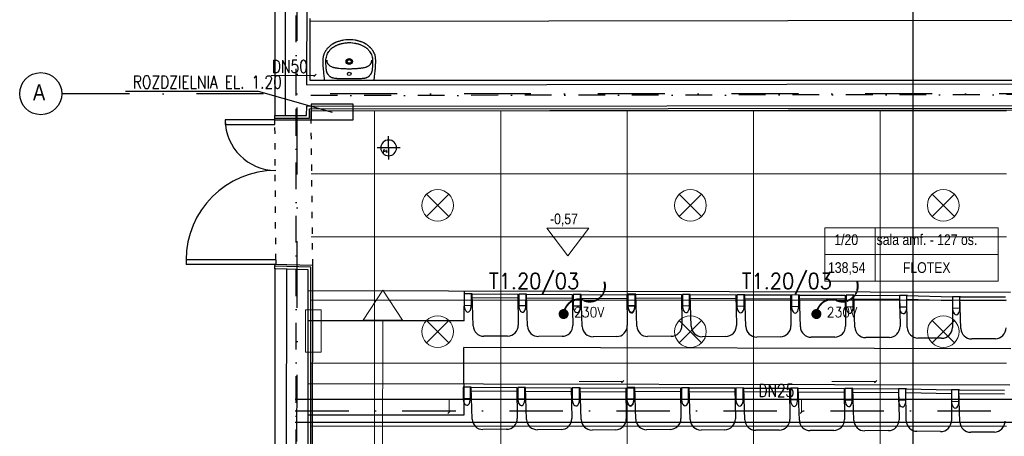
# Model space of a CAD drawing. Header units: millimetres. Extents: x -32221 to 212500, y 31663 to 93766.
# Tile 192 of 256: x 76903 to 86252, y 44500 to 48461. Entities that reach past the tile are written whole.
import ezdxf
from ezdxf.enums import TextEntityAlignment as Align

# ---------------------------------------------------------------- set-up
doc = ezdxf.new("R2010")
doc.units = ezdxf.units.MM
for name, pattern in [('DASHDOTX2', [50.8, 25.4, -12.7, 0, -12.7]), ('GCAD_ISO03W100', [30, 12, -18]), ('HIDDEN', [0.375, 0.25, -0.125])]:
    doc.linetypes.add(name, pattern=pattern)
doc.layers.get('0').update_dxf_attribs({"color": 251})
for name, color, linetype in [('DVM_LPIT', 251, 'Continuous'), ('IE-ZASILANIA', 5, 'Continuous'), ('osie', 251, 'Continuous'), ('Sciany', 251, 'Continuous'), ('Wyposazenie', 251, 'Continuous')]:
    doc.layers.add(name, color=color, linetype=linetype)
for name, color, linetype, lineweight in [('kasetony', 251, 'Continuous', 5), ('lampy', 251, 'Continuous', 9), ('opis', 251, 'Continuous', 15), ('Opisy', 251, 'Continuous', 13), ('urządzenia', 251, 'Continuous', 15)]:
    doc.layers.add(name, color=color, linetype=linetype, lineweight=lineweight)
doc.styles.add('DVM_DEFAULT', font='romans.shx', dxfattribs={"bigfont": 'whgtxt.shx'})
doc.styles.add('ROMANS', font='romans.shx', dxfattribs={"width": 0.7})
doc.styles.get("Standard").update_dxf_attribs({"font": 'ARIALN.TTF'})

# ---------------------------------------------------------------- blocks, each defined once
blk = doc.blocks.new('PIPE_PIT')
at = {"layer": 'DVM_LPIT', "color": 0}
for p, q in [((0, 110), (0, -110)), ((110, 0), (-110, 0))]:
    blk.add_line(p, q, dxfattribs=at)
blk.add_circle((0, 0), 75, dxfattribs=at)
at = {"layer": 'DVM_LPIT', "color": 0, "style": 'DVM_DEFAULT', "width": 0.8}
for tag, p in [('$P', (-31.7, 8.5)), ('$N', (33.8, -38.2))]:
    blk.add_attdef(tag, text='', height=28, dxfattribs=at).set_placement(p, align=Align.BOTTOM_CENTER)

msp = doc.modelspace()

# ---------------------------------------------------------------- hatches: boundary and pattern name
at = {"layer": 'IE-ZASILANIA', "linetype": 'HIDDEN', "lineweight": 40}
h = msp.add_hatch(color=256, dxfattribs=at)
edge = h.paths.add_edge_path()
edge.add_ellipse((82068.238, 45662.333), major_axis=(33.941, 33.941), ratio=1, start_angle=327.9527645, end_angle=507.9527645)
edge.add_ellipse((82068.238, 45662.333), major_axis=(-33.941, 33.941), ratio=1, start_angle=57.9527645, end_angle=237.9527645)
h = msp.add_hatch(color=256, dxfattribs=at)
edge = h.paths.add_edge_path()
edge.add_ellipse((84468.238, 45662.333), major_axis=(33.941, 33.941), ratio=1, start_angle=327.9527645, end_angle=507.9527645)
edge.add_ellipse((84468.238, 45662.333), major_axis=(-33.941, 33.941), ratio=1, start_angle=57.9527645, end_angle=237.9527645)

# ---------------------------------------------------------------- linework, layer by layer
at = {"color": 251, "true_color": 0x636466}
for p, q in [((79656.954, 48446.833), (79656.954, 47884.762)), ((79656.954, 47884.762), (88939.285, 47884.762))]:
    msp.add_line(p, q, dxfattribs=at)
for points in [[(80282.717, 48031.884), (80282.717, 48032.351), (80282.971, 48037.022), (80283.225, 48041.459), (80283.479, 48046.13), (80283.479, 48050.567), (80283.733, 48055.237), (80283.733, 48076.722), (80283.479, 48080.692), (80283.225, 48084.895), (80282.971, 48090.967), (80281.447, 48102.176), (80280.685, 48107.547), (80279.416, 48112.918), (80278.4, 48117.823), (80277.13, 48122.727), (80274.083, 48132.068), (80270.528, 48140.942), (80268.748, 48145.145), (80266.719, 48149.115), (80264.434, 48153.085), (80262.402, 48157.055), (80259.863, 48160.792), (80257.577, 48164.762), (80255.038, 48168.498), (80252.499, 48172.001), (80249.703, 48175.737), (80246.912, 48179.24), (80244.119, 48182.977), (80241.325, 48186.48), (80238.278, 48190.216), (80234.469, 48194.186), (80223.295, 48204.461), (80218.725, 48207.731), (80214.659, 48211.234), (80210.599, 48214.737), (80206.536, 48218.006), (80202.473, 48221.042), (80198.156, 48224.078), (80194.093, 48226.88), (80189.776, 48229.682), (80176.825, 48237.389), (80172.254, 48239.49), (80167.938, 48241.826), (80163.367, 48243.927), (80159.05, 48245.796), (80153.717, 48247.897), (80148.638, 48249.766), (80143.306, 48251.634), (80138.227, 48253.502), (80133.148, 48255.137), (80127.816, 48256.771), (80122.737, 48258.406), (80117.658, 48259.807), (80112.326, 48260.975), (80107.247, 48262.376), (80097.09, 48264.711), (80091.757, 48265.646), (80086.678, 48266.58), (80066.363, 48269.382), (80061.285, 48269.849), (80056.206, 48270.083), (80051.127, 48270.55), (80046.303, 48270.783), (80019.385, 48270.783), (80014.307, 48270.55), (80009.228, 48270.083), (80004.149, 48269.849), (79999.071, 48269.382), (79978.756, 48266.58), (79968.598, 48264.711), (79963.266, 48263.544), (79958.187, 48262.376), (79953.108, 48260.975), (79948.03, 48259.807), (79942.697, 48258.406), (79932.54, 48255.137), (79927.207, 48253.502), (79922.128, 48251.634), (79916.796, 48249.766), (79911.717, 48247.897), (79906.638, 48245.796), (79902.067, 48243.927), (79897.497, 48241.826), (79893.18, 48239.49), (79888.609, 48237.389), (79875.658, 48229.682), (79871.595, 48226.88), (79867.278, 48224.078), (79863.215, 48221.042), (79858.898, 48218.006), (79854.836, 48214.737), (79846.71, 48207.731), (79842.139, 48204.461), (79830.966, 48194.186), (79827.157, 48190.216), (79824.363, 48186.48), (79821.316, 48182.977), (79818.523, 48179.24), (79815.73, 48175.737), (79813.19, 48172.001), (79810.397, 48168.498), (79807.858, 48164.762), (79805.572, 48160.792), (79803.286, 48157.055), (79801.001, 48153.085), (79796.938, 48145.145), (79794.907, 48140.942), (79791.352, 48132.068), (79789.828, 48127.397), (79788.558, 48122.727), (79787.035, 48117.823), (79786.019, 48112.918), (79783.988, 48102.176), (79783.226, 48096.572), (79782.718, 48090.967), (79782.21, 48084.895), (79781.956, 48080.692), (79781.702, 48076.722), (79781.702, 48055.237), (79781.956, 48050.567), (79782.21, 48046.13), (79782.21, 48041.459), (79782.464, 48037.022), (79782.718, 48032.351), (79782.718, 48031.884), (79782.972, 48028.849), (79782.972, 48024.412), (79783.226, 48019.974), (79784.495, 47996.622), (79785.003, 47991.718), (79785.257, 47987.047), (79787.289, 47967.431), (79787.543, 47962.527), (79788.051, 47957.623), (79788.812, 47952.719), (79791.352, 47928.198), (79792.113, 47923.294), (79794.145, 47903.678), (79794.653, 47899.007), (79795.161, 47894.103), (79795.923, 47889.433), (79796.177, 47884.762), (80269.258, 47884.762), (80269.766, 47889.433), (80270.272, 47894.103), (80270.782, 47899.007), (80271.29, 47903.678), (80271.795, 47908.582), (80272.306, 47913.486), (80272.813, 47918.39), (80273.575, 47923.294), (80275.607, 47942.91), (80276.369, 47947.814), (80278.908, 47972.335), (80279.162, 47977.239), (80280.178, 47987.047), (80280.431, 47991.718), (80280.939, 47996.622), (80281.447, 48005.963), (80281.955, 48010.633), (80282.209, 48015.304), (80282.209, 48019.974), (80282.717, 48028.849)], [(80032.844, 48243.46), (80042.494, 48242.993), (80047.572, 48242.76), (80062.047, 48241.359), (80067.125, 48240.892), (80081.6, 48238.79), (80086.424, 48237.856), (80091.249, 48237.155), (80096.074, 48236.221), (80100.645, 48235.053), (80105.469, 48233.886), (80114.611, 48231.55), (80119.436, 48230.149), (80124.007, 48228.982), (80128.324, 48227.347), (80132.894, 48225.946), (80137.465, 48224.311), (80141.782, 48222.676), (80154.733, 48217.072), (80166.922, 48210.767), (80170.985, 48208.431), (80178.603, 48203.761), (80182.666, 48201.192), (80186.729, 48199.09), (80190.538, 48196.755), (80193.585, 48194.653), (80196.886, 48191.851), (80200.441, 48188.815), (80203.742, 48185.779), (80206.79, 48182.743), (80210.091, 48179.474), (80212.884, 48176.204), (80215.931, 48172.702), (80221.518, 48165.696), (80225.327, 48160.091), (80231.929, 48150.049), (80237.77, 48139.541), (80242.849, 48128.565), (80246.912, 48117.356), (80249.959, 48105.913), (80252.499, 48094.236), (80253.768, 48082.56), (80254.274, 48070.65), (80254.274, 48044.495), (80253.006, 48018.34), (80250.721, 47992.185), (80250.213, 47987.281), (80249.451, 47982.377), (80248.69, 47977.706), (80247.674, 47973.035), (80246.658, 47968.598), (80244.119, 47960.191), (80242.595, 47956.221), (80241.072, 47952.485), (80239.294, 47948.749), (80237.262, 47945.012), (80235.228, 47941.743), (80233.199, 47938.24), (80230.913, 47935.204), (80225.835, 47929.132), (80223.295, 47926.563), (80220.248, 47923.761), (80217.455, 47921.426), (80214.408, 47919.091), (80211.106, 47916.755), (80207.805, 47914.887), (80204.25, 47912.785), (80200.695, 47911.151), (80196.886, 47909.516), (80192.823, 47907.881), (80189.014, 47906.48), (80180.38, 47904.145), (80176.063, 47903.211), (80171.493, 47902.277), (80166.668, 47901.576), (80161.843, 47901.109), (80156.764, 47900.642), (80146.607, 47900.175), (79919.081, 47900.175), (79913.748, 47900.408), (79908.67, 47900.642), (79903.591, 47901.109), (79898.766, 47901.576), (79894.195, 47902.277), (79885.054, 47904.145), (79880.737, 47905.312), (79876.674, 47906.48), (79872.611, 47907.881), (79868.548, 47909.516), (79864.993, 47911.151), (79861.184, 47912.785), (79857.883, 47914.887), (79854.328, 47916.755), (79851.28, 47919.091), (79847.979, 47921.426), (79845.186, 47923.761), (79842.393, 47926.563), (79839.599, 47929.132), (79834.521, 47935.204), (79832.235, 47938.24), (79830.204, 47941.743), (79828.172, 47945.012), (79822.84, 47956.221), (79821.316, 47960.191), (79818.777, 47968.598), (79817.761, 47973.035), (79816.745, 47977.706), (79815.983, 47982.377), (79815.222, 47987.281), (79814.714, 47992.185), (79812.428, 48018.34), (79811.159, 48044.495), (79811.159, 48070.65), (79811.667, 48082.56), (79813.19, 48094.236), (79815.476, 48105.913), (79818.777, 48117.356), (79822.84, 48128.565), (79827.664, 48139.541), (79833.505, 48150.049), (79840.107, 48160.091), (79841.377, 48161.959), (79844.17, 48165.696), (79846.71, 48169.199), (79849.503, 48172.702), (79852.55, 48176.204), (79858.645, 48182.743), (79868.548, 48191.851), (79871.849, 48194.653), (79875.15, 48196.755), (79878.959, 48199.09), (79882.768, 48201.192), (79886.831, 48203.761), (79894.449, 48208.431), (79898.512, 48210.767), (79906.638, 48214.97), (79910.955, 48217.072), (79915.018, 48218.94), (79923.652, 48222.676), (79928.223, 48224.311), (79932.54, 48225.946), (79937.11, 48227.347), (79941.681, 48228.982), (79946.252, 48230.149), (79950.823, 48231.55), (79955.394, 48232.718), (79960.219, 48233.886), (79964.789, 48235.053), (79969.614, 48236.221), (79974.439, 48237.155), (79979.01, 48237.856), (79983.834, 48238.79), (79993.484, 48240.191), (79998.563, 48240.892), (80013.037, 48242.293), (80018.116, 48242.76), (80027.765, 48243.227)], [(80051.889, 48063.878), (80051.889, 48061.309), (80051.635, 48061.075), (80051.635, 48059.908), (80051.381, 48059.908), (80051.381, 48059.207), (80051.127, 48058.974), (80051.127, 48058.507), (80050.873, 48058.273), (80050.873, 48057.572), (80050.619, 48057.572), (80050.619, 48057.105), (80050.366, 48056.872), (80050.366, 48056.638), (80050.112, 48056.405), (80050.112, 48055.938), (80049.858, 48055.938), (80049.858, 48055.704), (80049.604, 48055.471), (80049.604, 48055.237), (80049.35, 48055.004), (80049.35, 48054.77), (80048.842, 48054.303), (80048.842, 48054.07), (80048.334, 48053.602), (80048.334, 48053.369), (80048.08, 48053.369), (80048.08, 48053.135), (80047.572, 48052.668), (80047.572, 48052.435), (80047.318, 48052.435), (80047.318, 48052.201), (80047.064, 48051.968), (80046.81, 48051.968), (80046.81, 48051.734), (80046.303, 48051.267), (80046.049, 48051.267), (80046.049, 48051.034), (80045.541, 48050.567), (80045.287, 48050.567), (80045.287, 48050.333), (80045.033, 48050.333), (80044.017, 48049.399), (80043.763, 48049.399), (80043.763, 48049.165), (80043.255, 48049.165), (80042.747, 48048.698), (80042.494, 48048.698), (80041.986, 48048.231), (80041.478, 48048.231), (80041.478, 48047.998), (80040.97, 48047.998), (80040.462, 48047.531), (80039.954, 48047.531), (80039.7, 48047.297), (80039.192, 48047.297), (80038.938, 48047.064), (80038.431, 48047.064), (80038.177, 48046.83), (80037.415, 48046.83), (80037.415, 48046.597), (80036.145, 48046.597), (80035.891, 48046.363), (80033.86, 48046.363), (80033.606, 48046.13), (80032.082, 48046.13), (80031.828, 48046.363), (80029.797, 48046.363), (80029.543, 48046.597), (80028.527, 48046.597), (80028.273, 48046.83), (80027.511, 48046.83), (80027.257, 48047.064), (80026.75, 48047.064), (80026.496, 48047.297), (80026.242, 48047.297), (80025.988, 48047.531), (80025.48, 48047.531), (80025.226, 48047.764), (80024.972, 48047.764), (80024.718, 48047.998), (80024.464, 48047.998), (80024.21, 48048.231), (80023.956, 48048.231), (80023.702, 48048.465), (80023.448, 48048.465), (80023.194, 48048.698), (80022.94, 48048.698), (80022.94, 48048.932), (80022.687, 48048.932), (80022.433, 48049.165), (80022.179, 48049.165), (80022.179, 48049.399), (80021.925, 48049.399), (80021.417, 48049.866), (80021.163, 48049.866), (80021.163, 48050.1), (80020.909, 48050.1), (80020.401, 48050.567), (80020.147, 48050.567), (80020.147, 48050.8), (80019.893, 48051.034), (80019.639, 48051.034), (80019.639, 48051.267), (80019.385, 48051.267), (80019.131, 48051.501), (80019.131, 48051.734), (80018.878, 48051.734), (80018.878, 48051.968), (80018.37, 48052.435), (80018.116, 48052.435), (80018.116, 48052.668), (80017.608, 48053.135), (80017.608, 48053.369), (80017.1, 48053.836), (80017.1, 48054.07), (80016.846, 48054.07), (80016.846, 48054.303), (80016.592, 48054.537), (80016.592, 48054.77), (80016.338, 48055.004), (80016.338, 48055.237), (80015.83, 48055.704), (80015.83, 48056.171), (80015.576, 48056.171), (80015.576, 48056.638), (80015.322, 48056.872), (80015.322, 48057.105), (80015.068, 48057.339), (80015.068, 48057.806), (80014.815, 48058.039), (80014.815, 48058.507), (80014.561, 48058.74), (80014.561, 48059.207), (80014.307, 48059.441), (80014.307, 48060.141), (80014.053, 48060.375), (80014.053, 48061.776), (80013.799, 48062.009), (80013.799, 48065.512), (80014.053, 48065.746), (80014.053, 48066.914), (80014.307, 48067.147), (80014.307, 48068.081), (80014.561, 48068.315), (80014.561, 48068.782), (80014.815, 48069.015), (80014.815, 48069.482), (80015.068, 48069.716), (80015.068, 48070.183), (80015.322, 48070.183), (80015.322, 48070.65), (80015.576, 48070.884), (80015.576, 48071.117), (80015.83, 48071.351), (80015.83, 48071.818), (80016.338, 48072.285), (80016.338, 48072.752), (80016.592, 48072.752), (80016.592, 48072.985), (80017.1, 48073.452), (80017.1, 48073.686), (80017.608, 48074.153), (80017.608, 48074.386), (80017.862, 48074.386), (80017.862, 48074.62), (80018.37, 48075.087), (80018.37, 48075.321), (80018.624, 48075.321), (80018.878, 48075.554), (80018.878, 48075.788), (80019.131, 48075.788), (80019.131, 48076.021), (80019.385, 48076.021), (80019.639, 48076.255), (80019.639, 48076.488), (80019.893, 48076.488), (80019.893, 48076.722), (80020.147, 48076.722), (80020.401, 48076.955), (80020.401, 48077.189), (80020.655, 48077.189), (80021.163, 48077.656), (80021.417, 48077.656), (80021.417, 48077.889), (80021.671, 48077.889), (80022.179, 48078.356), (80022.433, 48078.356), (80022.94, 48078.823), (80023.448, 48078.823), (80023.448, 48079.057), (80023.702, 48079.057), (80023.956, 48079.291), (80024.21, 48079.291), (80024.21, 48079.524), (80024.718, 48079.524), (80024.972, 48079.758), (80025.226, 48079.758), (80025.48, 48079.991), (80025.988, 48079.991), (80025.988, 48080.225), (80026.496, 48080.225), (80026.75, 48080.458), (80027.257, 48080.458), (80027.511, 48080.692), (80028.273, 48080.692), (80028.527, 48080.925), (80029.543, 48080.925), (80029.797, 48081.159), (80031.828, 48081.159), (80032.082, 48081.392), (80033.606, 48081.392), (80033.86, 48081.159), (80035.891, 48081.159), (80036.145, 48080.925), (80037.161, 48080.925), (80037.415, 48080.692), (80038.177, 48080.692), (80038.177, 48080.458), (80038.938, 48080.458), (80039.192, 48080.225), (80039.7, 48080.225), (80039.954, 48079.991), (80040.462, 48079.991), (80040.462, 48079.758), (80040.97, 48079.758), (80041.478, 48079.291), (80041.986, 48079.291), (80042.494, 48078.823), (80042.747, 48078.823), (80042.747, 48078.59), (80043.255, 48078.59), (80043.763, 48078.123), (80044.017, 48078.123), (80044.017, 48077.889), (80044.271, 48077.889), (80044.525, 48077.656), (80044.779, 48077.656), (80044.779, 48077.422), (80045.033, 48077.189), (80045.287, 48077.189), (80045.287, 48076.955), (80045.541, 48076.955), (80045.541, 48076.722), (80045.795, 48076.722), (80046.049, 48076.488), (80046.049, 48076.255), (80046.303, 48076.255), (80046.81, 48075.788), (80046.81, 48075.554), (80047.064, 48075.554), (80047.318, 48075.321), (80047.318, 48075.087), (80047.572, 48075.087), (80047.572, 48074.854), (80047.826, 48074.854), (80047.826, 48074.62), (80048.08, 48074.386), (80048.08, 48074.153), (80048.334, 48074.153), (80048.334, 48073.919), (80048.842, 48073.452), (80048.842, 48073.219), (80049.096, 48073.219), (80049.096, 48072.985), (80049.35, 48072.752), (80049.35, 48072.518), (80049.604, 48072.285), (80049.604, 48072.051), (80049.858, 48071.818), (80049.858, 48071.584), (80050.112, 48071.351), (80050.112, 48071.117), (80050.366, 48070.884), (80050.366, 48070.65), (80050.619, 48070.416), (80050.619, 48069.949), (80050.873, 48069.949), (80050.873, 48069.249), (80051.127, 48069.015), (80051.127, 48068.548), (80051.381, 48068.315), (80051.381, 48067.614), (80051.635, 48067.381), (80051.635, 48066.447), (80051.889, 48066.213)]]:
    msp.add_lwpolyline(points, close=True, dxfattribs=at)
msp.add_lwpolyline([(79818.777, 48077.189), (79819.031, 48072.518), (79819.539, 48068.081), (79820.3, 48063.644), (79821.062, 48059.441), (79822.332, 48055.471), (79823.855, 48051.501), (79825.633, 48047.764), (79827.411, 48044.261), (79829.696, 48040.992), (79834.775, 48034.453), (79837.568, 48031.651), (79840.869, 48028.615), (79844.17, 48026.046), (79847.725, 48023.477), (79855.343, 48018.807), (79863.977, 48014.603), (79868.548, 48012.735), (79873.373, 48010.867), (79878.451, 48009.232), (79883.53, 48007.831), (79888.863, 48006.43), (79894.449, 48005.029), (79900.29, 48003.861), (79910.955, 48002.46), (79916.288, 48001.993), (79921.62, 48001.292), (79926.953, 48000.825), (79932.286, 48000.125), (79953.616, 47998.256), (79958.695, 47997.789), (79964.028, 47997.556), (79969.36, 47997.089), (79974.439, 47996.855), (79979.771, 47996.622), (79984.85, 47996.155), (79990.183, 47995.921), (79995.262, 47995.688), (80000.594, 47995.688), (80010.752, 47995.221), (80021.163, 47995.221), (80026.242, 47994.987), (80039.192, 47994.987), (80044.271, 47995.221), (80054.682, 47995.221), (80059.761, 47995.454), (80065.094, 47995.688), (80070.172, 47995.688), (80075.251, 47995.921), (80080.584, 47996.155), (80085.663, 47996.622), (80096.328, 47997.089), (80101.407, 47997.556), (80106.739, 47997.789), (80112.072, 47998.256), (80117.15, 47998.723), (80133.148, 48000.125), (80138.481, 48000.825), (80143.814, 48001.292), (80149.146, 48001.993), (80154.479, 48002.46), (80165.144, 48003.861), (80170.985, 48005.029), (80176.571, 48006.43), (80187.237, 48009.232), (80192.061, 48010.867), (80196.886, 48012.735), (80201.457, 48014.603), (80206.028, 48016.705), (80210.091, 48018.807), (80214.154, 48021.142), (80217.963, 48023.477), (80221.518, 48026.046), (80224.819, 48028.615), (80227.866, 48031.651), (80230.657, 48034.453), (80233.453, 48037.723), (80235.738, 48040.992), (80238.024, 48044.261), (80240.056, 48047.764), (80241.579, 48051.501), (80243.103, 48055.471), (80244.373, 48059.441), (80245.388, 48063.644), (80246.15, 48068.081), (80246.404, 48072.518), (80246.658, 48077.189)], dxfattribs=at)
at = {"color": 251, "lineweight": 25, "true_color": 0x636466}
for centre, major_axis, ratio in [((80032.844, 48063.761), (30.98, 0), 0.923403), ((80032.844, 47944.895), (17.522, 0), 0.912968)]:
    msp.add_ellipse(centre, major_axis=major_axis, ratio=ratio, start_param=0, end_param=6.283185, dxfattribs=at)
at = {"layer": 'IE-ZASILANIA', "color": 251, "true_color": 0x636466}
for p, q in [((77907.761, 47782.666), (79169.307, 47782.666)), ((79169.307, 47782.666), (79871.281, 47582.666))]:
    msp.add_line(p, q, dxfattribs=at)
at = {"layer": 'IE-ZASILANIA'}
for p, q in [((77907.761, 47782.666), (79169.307, 47782.666)), ((79169.307, 47782.666), (79871.281, 47582.666))]:
    msp.add_line(p, q, dxfattribs=at)
at = {"layer": 'IE-ZASILANIA', "color": 1}
msp.add_lwpolyline([(79671.281, 47507.666), (80071.281, 47507.666), (80071.281, 47657.666), (79671.281, 47657.666)], close=True, dxfattribs=at)
at = {"layer": 'IE-ZASILANIA', "linetype": 'HIDDEN', "lineweight": 40}
for centre, radius, start, end in [((82316.35, 45928.147), 145.972, 244.8187509, 15.9256724), ((84716.35, 45928.147), 145.972, 244.8187509, 15.9256724), ((82216.998, 45651.628), 149.145, 75.5392722, 175.8840733), ((84616.998, 45651.628), 149.145, 75.5392722, 175.8840733)]:
    msp.add_arc(centre, radius, start, end, dxfattribs=at)
at = {"layer": 'kasetony', "color": 251, "true_color": 0x636466}
for p, q in [((80272.266, 47594.948), (79672.266, 47594.948)), ((80272.266, 46994.948), (80272.266, 47594.948)), ((80272.266, 47594.948), (80272.266, 46994.948)), ((81472.266, 47594.948), (80272.266, 47594.948)), ((81472.266, 46994.948), (81472.266, 47594.948)), ((81472.266, 47594.948), (81472.266, 46994.948)), ((82672.266, 47594.948), (81472.266, 47594.948)), ((82672.266, 46994.948), (82672.266, 47594.948)), ((82672.266, 47594.948), (82672.266, 46994.948)), ((83872.266, 47594.948), (82672.266, 47594.948)), ((83872.266, 46994.948), (83872.266, 47594.948)), ((83872.266, 47594.948), (83872.266, 46994.948)), ((85072.266, 47594.948), (83872.266, 47594.948)), ((85072.266, 46994.948), (85072.266, 47594.948)), ((85072.266, 47594.948), (85072.266, 46994.948)), ((86272.266, 47594.948), (85072.266, 47594.948)), ((79672.266, 46994.948), (80272.266, 46994.948)), ((80272.266, 46994.948), (79672.266, 46994.948)), ((80272.266, 46994.948), (81472.266, 46994.948)), ((80272.266, 46394.948), (80272.266, 46994.948)), ((80272.266, 46994.948), (80272.266, 46394.948)), ((81472.266, 46994.948), (80272.266, 46994.948)), ((81472.266, 46994.948), (82672.266, 46994.948)), ((81472.266, 46394.948), (81472.266, 46994.948)), ((81472.266, 46994.948), (81472.266, 46394.948)), ((82672.266, 46994.948), (81472.266, 46994.948)), ((82672.266, 46994.948), (83872.266, 46994.948)), ((82672.266, 46394.948), (82672.266, 46994.948)), ((82672.266, 46994.948), (82672.266, 46394.948)), ((83872.266, 46994.948), (82672.266, 46994.948)), ((83872.266, 46994.948), (85072.266, 46994.948)), ((83872.266, 46394.948), (83872.266, 46994.948)), ((83872.266, 46994.948), (83872.266, 46394.948)), ((85072.266, 46994.948), (83872.266, 46994.948)), ((85072.266, 46994.948), (86272.266, 46994.948)), ((85072.266, 46394.948), (85072.266, 46994.948)), ((85072.266, 46994.948), (85072.266, 46394.948)), ((86272.266, 46994.948), (85072.266, 46994.948)), ((79672.266, 46394.948), (80272.266, 46394.948)), ((80272.266, 46394.948), (79672.266, 46394.948)), ((80272.266, 46394.948), (81472.266, 46394.948)), ((80272.266, 45794.948), (80272.266, 46394.948)), ((80272.266, 46394.948), (80272.266, 45794.948)), ((81472.266, 46394.948), (80272.266, 46394.948)), ((81472.266, 46394.948), (82672.266, 46394.948)), ((81472.266, 45794.948), (81472.266, 46394.948)), ((81472.266, 46394.948), (81472.266, 45794.948)), ((82672.266, 46394.948), (81472.266, 46394.948)), ((82672.266, 46394.948), (83872.266, 46394.948)), ((82672.266, 45794.948), (82672.266, 46394.948)), ((82672.266, 46394.948), (82672.266, 45794.948)), ((83872.266, 46394.948), (82672.266, 46394.948)), ((83872.266, 46394.948), (85072.266, 46394.948)), ((83872.266, 45794.948), (83872.266, 46394.948)), ((83872.266, 46394.948), (83872.266, 45794.948)), ((85072.266, 46394.948), (83872.266, 46394.948)), ((85072.266, 46394.948), (86272.266, 46394.948)), ((85072.266, 45794.948), (85072.266, 46394.948)), ((85072.266, 46394.948), (85072.266, 45794.948)), ((86272.266, 46394.948), (85072.266, 46394.948)), ((79672.266, 45794.948), (80272.266, 45794.948)), ((80272.266, 45794.948), (79672.266, 45794.948)), ((80272.266, 45794.948), (81472.266, 45794.948)), ((80272.266, 45194.948), (80272.266, 45794.948)), ((80272.266, 45794.948), (80272.266, 45194.948)), ((81472.266, 45794.948), (80272.266, 45794.948)), ((81472.266, 45794.948), (82672.266, 45794.948)), ((81472.266, 45194.948), (81472.266, 45794.948)), ((81472.266, 45794.948), (81472.266, 45194.948)), ((82672.266, 45794.948), (81472.266, 45794.948)), ((82672.266, 45794.948), (83872.266, 45794.948)), ((82672.266, 45194.948), (82672.266, 45794.948)), ((82672.266, 45794.948), (82672.266, 45194.948)), ((83872.266, 45794.948), (82672.266, 45794.948)), ((83872.266, 45794.948), (85072.266, 45794.948)), ((83872.266, 45194.948), (83872.266, 45794.948)), ((83872.266, 45794.948), (83872.266, 45194.948)), ((85072.266, 45794.948), (83872.266, 45794.948)), ((85072.266, 45794.948), (86272.266, 45794.948)), ((85072.266, 45194.948), (85072.266, 45794.948)), ((85072.266, 45794.948), (85072.266, 45194.948)), ((86272.266, 45794.948), (85072.266, 45794.948)), ((79672.266, 45194.948), (80272.266, 45194.948)), ((80272.266, 45194.948), (79672.266, 45194.948)), ((80272.266, 45194.948), (81472.266, 45194.948)), ((80272.266, 44594.948), (80272.266, 45194.948)), ((80272.266, 45194.948), (80272.266, 44594.948)), ((81472.266, 45194.948), (80272.266, 45194.948)), ((81472.266, 45194.948), (82672.266, 45194.948)), ((81472.266, 44594.948), (81472.266, 45194.948)), ((81472.266, 45194.948), (81472.266, 44594.948)), ((82672.266, 45194.948), (81472.266, 45194.948)), ((82672.266, 45194.948), (83872.266, 45194.948)), ((82672.266, 44594.948), (82672.266, 45194.948)), ((82672.266, 45194.948), (82672.266, 44594.948)), ((83872.266, 45194.948), (82672.266, 45194.948)), ((83872.266, 45194.948), (85072.266, 45194.948)), ((83872.266, 44594.948), (83872.266, 45194.948)), ((83872.266, 45194.948), (83872.266, 44594.948)), ((85072.266, 45194.948), (83872.266, 45194.948)), ((85072.266, 45194.948), (86272.266, 45194.948)), ((85072.266, 44594.948), (85072.266, 45194.948)), ((85072.266, 45194.948), (85072.266, 44594.948)), ((86272.266, 45194.948), (85072.266, 45194.948)), ((79672.266, 44594.948), (80272.266, 44594.948)), ((80272.266, 44594.948), (79672.266, 44594.948)), ((80272.266, 44594.948), (81472.266, 44594.948)), ((80272.266, 43994.948), (80272.266, 44594.948)), ((80272.266, 44594.948), (80272.266, 43994.948)), ((81472.266, 44594.948), (80272.266, 44594.948)), ((81472.266, 44594.948), (82672.266, 44594.948)), ((81472.266, 43994.948), (81472.266, 44594.948)), ((81472.266, 44594.948), (81472.266, 43994.948)), ((82672.266, 44594.948), (81472.266, 44594.948)), ((82672.266, 44594.948), (83872.266, 44594.948)), ((82672.266, 43994.948), (82672.266, 44594.948)), ((82672.266, 44594.948), (82672.266, 43994.948)), ((83872.266, 44594.948), (82672.266, 44594.948)), ((83872.266, 44594.948), (85072.266, 44594.948)), ((83872.266, 43994.948), (83872.266, 44594.948)), ((83872.266, 44594.948), (83872.266, 43994.948)), ((85072.266, 44594.948), (83872.266, 44594.948)), ((85072.266, 44594.948), (86272.266, 44594.948)), ((85072.266, 43994.948), (85072.266, 44594.948)), ((85072.266, 44594.948), (85072.266, 43994.948)), ((86272.266, 44594.948), (85072.266, 44594.948))]:
    msp.add_line(p, q, dxfattribs=at)
at = {"layer": 'lampy', "color": 251, "true_color": 0x636466}
for p, q in [((80766.2, 46801.014), (80978.332, 46588.882)), ((80978.332, 46801.014), (80766.2, 46588.882)), ((83166.2, 46801.014), (83378.332, 46588.882)), ((83378.332, 46801.014), (83166.2, 46588.882)), ((85566.2, 46801.014), (85778.332, 46588.882)), ((85778.332, 46801.014), (85566.2, 46588.882)), ((80766.2, 45601.014), (80978.332, 45388.882)), ((80978.332, 45601.014), (80766.2, 45388.882)), ((83166.2, 45601.014), (83378.332, 45388.882)), ((83378.332, 45601.014), (83166.2, 45388.882)), ((85566.2, 45601.014), (85778.332, 45388.882)), ((85778.332, 45601.014), (85566.2, 45388.882))]:
    msp.add_line(p, q, dxfattribs=at)
for centre in [(80872.266, 46694.948), (83272.266, 46694.948), (85672.266, 46694.948), (80872.266, 45494.948), (83272.266, 45494.948), (85672.266, 45494.948)]:
    msp.add_circle(centre, 150, dxfattribs=at)
at = {"layer": 'opis', "color": 251, "true_color": 0x636466}
for p, q in [((79291.546, 47931.266), (79707.387, 47931.266)), ((79696.152, 47920.031), (79718.622, 47942.501)), ((82214.083, 45020.379), (82629.924, 45020.379)), ((82618.683, 45009.144), (82641.153, 45031.614)), ((84614.092, 45020.26), (85029.933, 45020.26)), ((85018.692, 45009.025), (85041.162, 45031.495)), ((80564.679, 44848.662), (80980.52, 44848.662)), ((80980.52, 44848.662), (80980.514, 44728.431)), ((83910.492, 44848.508), (84326.333, 44848.508)), ((84326.333, 44848.508), (84326.327, 44728.277)), ((80969.279, 44717.196), (80991.749, 44739.666)), ((84315.092, 44717.042), (84337.562, 44739.512))]:
    msp.add_line(p, q, dxfattribs=at)
at = {"layer": 'Opisy', "color": 251, "true_color": 0x636466}
for p, q in [((82107.737, 46215.359), (81908.058, 46479.933)), ((81908.058, 46479.933), (82307.416, 46479.933)), ((82107.737, 46215.359), (82307.416, 46479.933)), ((85025.244, 46481.648), (85025.244, 45974.463)), ((84549.197, 46228.056), (86195.237, 46228.056)), ((80351.304, 45888.259), (80163.887, 45604.836)), ((80351.304, 45888.259), (80538.72, 45604.836)), ((80164.01, 45605.022), (80538.72, 45604.836)), ((80338.875, 38559.058), (80350.636, 45604.836))]:
    msp.add_line(p, q, dxfattribs=at)
msp.add_lwpolyline([(84549.197, 46481.648), (86195.237, 46481.648), (86195.237, 45974.463), (84549.197, 45974.463)], close=True, dxfattribs=at)
at = {"layer": 'osie', "color": 251, "true_color": 0x636466}
for p, q in [((85384.008, 64401.551), (85384.008, 32871.067)), ((79520.497, 44851.817), (90153.501, 44851.817)), ((90123.794, 44631.817), (79520.322, 44631.817))]:
    msp.add_line(p, q, dxfattribs=at)
at = {"layer": 'osie', "color": 251, "linetype": 'DASHDOTX2', "ltscale": 25, "true_color": 0x636466}
for p, q in [((79527.066, 33019.002), (79550.699, 62731.446)), ((93188.295, 47757.439), (77303.49, 47757.439))]:
    msp.add_line(p, q, dxfattribs=at)
at = {"layer": 'osie', "color": 251, "linetype": 'DASHDOTX2', "ltscale": 20, "true_color": 0x636466}
msp.add_line((79520.41, 44741.817), (90138.648, 44741.817), dxfattribs=at)
at = {"layer": 'osie', "color": 251, "true_color": 0x636466}
msp.add_circle((77103.49, 47757.439), 200, dxfattribs=at)
at = {"layer": 'Sciany', "color": 251, "linetype": 'DASHDOTX2', "ltscale": 10, "true_color": 0x636466}
for p, q in [((79528.63, 47739.724), (79554.291, 61857.756)), ((89067.244, 47751.721), (79528.63, 47739.724)), ((79528.63, 33639.4), (79528.63, 47739.724))]:
    msp.add_line(p, q, dxfattribs=at)
at = {"layer": 'Sciany', "color": 251, "true_color": 0x636466}
for p, q in [((79327.03, 60205.691), (79327.03, 47550.363)), ((79426.119, 47550.264), (79438.73, 60203.485)), ((79630.793, 47841.955), (79643.108, 60197.57)), ((79656.98, 48472.391), (79656.954, 48446.833)), ((79656.954, 48446.833), (88938.547, 48458.634)), ((79630.793, 47841.955), (88964.883, 47853.823)), ((79628.161, 47550.063), (79631.053, 47637.492)), ((79631.053, 47637.492), (89169.606, 47649.62)), ((79653.681, 47524.48), (79655.956, 47611.966)), ((79655.956, 47611.966), (89169.638, 47624.062)), ((79671.281, 47507.666), (79672.266, 47594.948)), ((79672.266, 47594.948), (89169.66, 47607.023)), ((79326.988, 47507.767), (78855.734, 47507.767)), ((78855.734, 47507.767), (78855.734, 47465.17)), ((79326.988, 47507.767), (79327.03, 47550.363)), ((79326.988, 47507.767), (79426.077, 47507.668)), ((79326.988, 47465.17), (79326.988, 47507.767)), ((79327.005, 47524.805), (79426.094, 47524.706)), ((79327.03, 47550.363), (79426.119, 47550.264)), ((79426.077, 47507.668), (79671.281, 47507.666)), ((79426.094, 47524.706), (79653.681, 47524.48)), ((79426.119, 47550.264), (79628.161, 47550.063)), ((78855.734, 47465.17), (79326.988, 47465.17)), ((79335.309, 46176.262), (78483.38, 46176.262)), ((78483.38, 46176.262), (78483.38, 46133.665)), ((79335.309, 46133.665), (78483.38, 46133.665)), ((79327.03, 46091.077), (79327.535, 46116.63)), ((79327.03, 46097.801), (79327.03, 33442.474)), ((79438.73, 46088.871), (79327.03, 46091.077)), ((79327.535, 46116.63), (79327.871, 46133.665)), ((79439.235, 46114.424), (79327.535, 46116.63)), ((79439.571, 46131.459), (79327.871, 46133.665)), ((79335.309, 46176.262), (79335.309, 46133.665)), ((79426.116, 33439.499), (79438.73, 46095.596)), ((79668.666, 46108.503), (79439.47, 46114.418)), ((79686.133, 46125.097), (79439.909, 46131.451)), ((79657.803, 33759.658), (79668.493, 46108.508)), ((79674.847, 33776.718), (79685.96, 46125.101)), ((79643.108, 46082.956), (79438.73, 46088.871)), ((79643.108, 46082.956), (79438.73, 46088.871)), ((79630.793, 33734.066), (79643.108, 46082.956)), ((86310.25, 45867.491), (79642.909, 45883.204)), ((81125.141, 45597.295), (81125.806, 45879.702)), ((81125.141, 45597.295), (79642.625, 45598.772)), ((86305.792, 44984.645), (79642.029, 45000.34)), ((81119.751, 44996.86), (81119.456, 44700.691)), ((81119.053, 44700.692), (79641.732, 44702.164))]:
    msp.add_line(p, q, dxfattribs=at)
at = {"layer": 'Sciany', "color": 251, "linetype": 'GCAD_ISO03W100', "ltscale": 5, "true_color": 0x636466}
for p, q in [((79335.309, 46176.262), (79326.988, 47507.767)), ((79685.96, 46125.101), (79671.281, 47507.666))]:
    msp.add_line(p, q, dxfattribs=at)
at = {"layer": 'Sciany', "color": 251, "true_color": 0x636466}
for centre, radius, start, end in [((79335.309, 47507.767), 479.575, 180, 270), ((79335.309, 46176.262), 851.93, 90, 180)]:
    msp.add_arc(centre, radius, start, end, dxfattribs=at)
at = {"layer": 'urządzenia', "color": 251, "true_color": 0x636466}
msp.add_lwpolyline([(79616.466, 45701.485), (79616.466, 45301.485), (79766.466, 45301.485), (79766.466, 45701.485)], close=True, dxfattribs=at)
at = {"layer": 'Wyposazenie', "color": 251, "true_color": 0x636466}
for p, q in [((81123.87, 45853.733), (81123.716, 45745.025)), ((81198.699, 45853.355), (81123.87, 45853.733)), ((81192.502, 45747.248), (81193.038, 45853.384)), ((81198.699, 45853.355), (81632.715, 45851.163)), ((81208.486, 45550.475), (81198.699, 45853.355)), ((81199.979, 45818.933), (81633.233, 45815.803)), ((81632.715, 45851.163), (81637.02, 45557.344)), ((81641.781, 45851.117), (81641.627, 45742.409)), ((81641.781, 45851.117), (81641.627, 45742.409)), ((81710.949, 45850.768), (81641.781, 45851.117)), ((81716.61, 45850.739), (81641.781, 45851.117)), ((81710.413, 45744.632), (81710.949, 45850.768)), ((81710.413, 45744.632), (81710.949, 45850.768)), ((81716.61, 45850.739), (82150.626, 45848.547)), ((81726.397, 45547.86), (81716.61, 45850.739)), ((81717.889, 45816.317), (82151.144, 45813.187)), ((82150.626, 45848.547), (82154.931, 45554.729)), ((82159.692, 45848.502), (82159.538, 45739.794)), ((82159.692, 45848.502), (82159.538, 45739.794)), ((82228.859, 45848.152), (82159.692, 45848.502)), ((82234.521, 45848.124), (82159.692, 45848.502)), ((82228.323, 45742.017), (82228.859, 45848.152)), ((82228.323, 45742.017), (82228.859, 45848.152)), ((82234.521, 45848.124), (82668.537, 45845.932)), ((82244.308, 45545.244), (82234.521, 45848.124)), ((82235.8, 45813.702), (82669.055, 45810.572)), ((82668.537, 45845.932), (82672.841, 45552.113)), ((82677.603, 45845.886), (82677.448, 45737.178)), ((82677.611, 45851.526), (82677.456, 45742.818)), ((82746.77, 45845.537), (82677.603, 45845.886)), ((82752.44, 45851.148), (82677.611, 45851.526)), ((82746.234, 45739.401), (82746.77, 45845.537)), ((82746.242, 45745.041), (82746.778, 45851.177)), ((82752.44, 45851.148), (83186.456, 45848.956)), ((82762.227, 45548.269), (82752.44, 45851.148)), ((82753.719, 45816.726), (83186.974, 45813.596)), ((83186.456, 45848.956), (83190.76, 45555.138)), ((83195.522, 45848.91), (83195.367, 45740.203)), ((83195.522, 45848.91), (83195.367, 45740.203)), ((83264.689, 45848.561), (83195.522, 45848.91)), ((83270.35, 45848.532), (83195.522, 45848.91)), ((83264.153, 45742.425), (83264.689, 45848.561)), ((83264.153, 45742.425), (83264.689, 45848.561)), ((83270.35, 45848.532), (83704.367, 45846.341)), ((83280.138, 45545.653), (83270.35, 45848.532)), ((83271.63, 45814.11), (83704.885, 45810.98)), ((83704.367, 45846.341), (83708.671, 45552.522)), ((83713.433, 45846.295), (83713.278, 45737.587)), ((83713.433, 45846.295), (83713.278, 45737.587)), ((83782.6, 45845.946), (83713.433, 45846.295)), ((83788.261, 45845.917), (83713.433, 45846.295)), ((83782.064, 45739.81), (83782.6, 45845.946)), ((83782.064, 45739.81), (83782.6, 45845.946)), ((83788.261, 45845.917), (84222.278, 45843.725)), ((83798.049, 45543.037), (83788.261, 45845.917)), ((83789.541, 45811.495), (84222.796, 45808.365)), ((84222.278, 45843.725), (84226.582, 45549.906)), ((84231.344, 45843.679), (84231.189, 45734.971)), ((84231.344, 45843.679), (84231.189, 45734.971)), ((84300.511, 45843.33), (84231.344, 45843.679)), ((84306.172, 45843.301), (84231.344, 45843.679)), ((84299.975, 45737.194), (84300.511, 45843.33)), ((84299.975, 45737.194), (84300.511, 45843.33)), ((84306.172, 45843.301), (84740.189, 45841.109)), ((84315.96, 45540.422), (84306.172, 45843.301)), ((84740.189, 45841.109), (84744.493, 45547.291)), ((84749.255, 45841.064), (84749.1, 45732.356)), ((84749.255, 45841.064), (84749.1, 45732.356)), ((84818.422, 45840.714), (84749.255, 45841.064)), ((84824.083, 45840.686), (84749.255, 45841.064)), ((84817.886, 45734.579), (84818.422, 45840.714)), ((84817.886, 45734.579), (84818.422, 45840.714)), ((84824.083, 45840.686), (85258.1, 45838.494)), ((84833.871, 45537.806), (84824.083, 45840.686)), ((85258.1, 45838.494), (85257.945, 45729.786)), ((85258.1, 45838.494), (85257.945, 45729.786)), ((85258.1, 45838.494), (85262.404, 45544.675)), ((85327.267, 45838.145), (85258.1, 45838.494)), ((85332.928, 45838.116), (85258.1, 45838.494)), ((85326.731, 45732.009), (85327.267, 45838.145)), ((85326.731, 45732.009), (85327.267, 45838.145)), ((85327.267, 45838.145), (85761.161, 45827.601)), ((85331.225, 45535.133), (85327.267, 45838.145)), ((85761.161, 45827.601), (85759.811, 45533.754)), ((85761.161, 45827.601), (85761.007, 45718.894)), ((85761.161, 45827.601), (85761.007, 45718.894)), ((85830.329, 45827.252), (85761.161, 45827.601)), ((85835.99, 45827.224), (85761.161, 45827.601)), ((85829.793, 45721.116), (85830.329, 45827.252)), ((85829.793, 45721.116), (85830.329, 45827.252)), ((85830.329, 45827.252), (86264.346, 45825.06)), ((85840.116, 45524.373), (85830.329, 45827.252)), ((81123.716, 45745.025), (81192.502, 45747.248)), ((81641.627, 45742.409), (81710.413, 45744.632)), ((81641.627, 45742.409), (81710.413, 45744.632)), ((82159.538, 45739.794), (82228.323, 45742.017)), ((82159.538, 45739.794), (82228.323, 45742.017)), ((82677.448, 45737.178), (82746.234, 45739.401)), ((82677.456, 45742.818), (82746.242, 45745.041)), ((83195.367, 45740.203), (83264.153, 45742.425)), ((83195.367, 45740.203), (83264.153, 45742.425)), ((83713.278, 45737.587), (83782.064, 45739.81)), ((83713.278, 45737.587), (83782.064, 45739.81)), ((84231.189, 45734.971), (84299.975, 45737.194)), ((84231.189, 45734.971), (84299.975, 45737.194)), ((84307.452, 45808.879), (84740.707, 45805.749)), ((84749.1, 45732.356), (84817.886, 45734.579)), ((84749.1, 45732.356), (84817.886, 45734.579)), ((84825.363, 45806.264), (85258.618, 45803.134)), ((85257.945, 45729.786), (85326.731, 45732.009)), ((85257.945, 45729.786), (85326.731, 45732.009)), ((85327.884, 45803.704), (85760.999, 45792.238)), ((85761.007, 45718.894), (85829.793, 45721.116)), ((85761.007, 45718.894), (85829.793, 45721.116)), ((85831.609, 45792.83), (86264.864, 45789.7)), ((81535.743, 45453.62), (81311.608, 45451.55)), ((82053.654, 45451.004), (81829.519, 45448.935)), ((82571.565, 45448.389), (82347.43, 45446.319)), ((83089.484, 45451.413), (82865.349, 45449.343)), ((83607.395, 45448.797), (83383.26, 45446.728)), ((84125.306, 45446.182), (83901.171, 45444.112)), ((84643.216, 45443.566), (84419.082, 45441.497)), ((85161.127, 45440.951), (84936.993, 45438.881)), ((81119.751, 44996.86), (81120.569, 45344.083)), ((86314.651, 45331.849), (81120.569, 45344.083)), ((85656.557, 45431.998), (85432.424, 45434.241)), ((86167.373, 45427.517), (85943.238, 45425.447)), ((81114.24, 44966.908), (81114.085, 44858.2)), ((81189.068, 44966.53), (81114.24, 44966.908)), ((81182.871, 44860.423), (81183.407, 44966.559)), ((81189.068, 44966.53), (81623.085, 44964.339)), ((81198.856, 44663.651), (81189.068, 44966.53)), ((81190.348, 44932.108), (81623.603, 44928.978)), ((81623.085, 44964.339), (81627.389, 44670.52)), ((81632.151, 44964.293), (81631.996, 44855.585)), ((81632.151, 44964.293), (81631.996, 44855.585)), ((81701.318, 44963.943), (81632.151, 44964.293)), ((81706.979, 44963.915), (81632.151, 44964.293)), ((81700.782, 44857.808), (81701.318, 44963.943)), ((81700.782, 44857.808), (81701.318, 44963.943)), ((81706.979, 44963.915), (82140.996, 44961.723)), ((81716.767, 44661.035), (81706.979, 44963.915)), ((81708.259, 44929.493), (82141.514, 44926.363)), ((82140.996, 44961.723), (82145.3, 44667.904)), ((82150.061, 44961.677), (82149.907, 44852.969)), ((82150.061, 44961.677), (82149.907, 44852.969)), ((82219.229, 44961.328), (82150.061, 44961.677)), ((82224.89, 44961.299), (82150.061, 44961.677)), ((82218.693, 44855.192), (82219.229, 44961.328)), ((82218.693, 44855.192), (82219.229, 44961.328)), ((82224.89, 44961.299), (82658.907, 44959.107)), ((82234.678, 44658.42), (82224.89, 44961.299)), ((82226.17, 44926.877), (82659.425, 44923.747)), ((82658.907, 44959.107), (82663.211, 44665.289)), ((82667.972, 44959.062), (82667.818, 44850.354)), ((82667.98, 44964.701), (82667.826, 44855.994)), ((82737.14, 44958.712), (82667.972, 44959.062)), ((82742.809, 44964.324), (82667.98, 44964.701)), ((82736.604, 44852.577), (82737.14, 44958.712)), ((82736.612, 44858.216), (82737.148, 44964.352)), ((82742.809, 44964.324), (83176.826, 44962.132)), ((82752.596, 44661.444), (82742.809, 44964.324)), ((82744.089, 44929.901), (83177.344, 44926.771)), ((83176.826, 44962.132), (83181.13, 44668.313)), ((83185.891, 44962.086), (83185.737, 44853.378)), ((83185.891, 44962.086), (83185.737, 44853.378)), ((83255.059, 44961.737), (83185.891, 44962.086)), ((83260.72, 44961.708), (83185.891, 44962.086)), ((83254.523, 44855.601), (83255.059, 44961.737)), ((83254.523, 44855.601), (83255.059, 44961.737)), ((83260.72, 44961.708), (83694.737, 44959.516)), ((83270.507, 44658.828), (83260.72, 44961.708)), ((83262, 44927.286), (83695.255, 44924.156)), ((83694.737, 44959.516), (83699.041, 44665.697)), ((83703.802, 44959.47), (83703.648, 44850.762)), ((83703.802, 44959.47), (83703.648, 44850.762)), ((83772.97, 44959.121), (83703.802, 44959.47)), ((83778.631, 44959.092), (83703.802, 44959.47)), ((83772.434, 44852.985), (83772.97, 44959.121)), ((83772.434, 44852.985), (83772.97, 44959.121)), ((83778.631, 44959.092), (84212.648, 44956.901)), ((83788.418, 44656.213), (83778.631, 44959.092)), ((83779.911, 44924.67), (84213.165, 44921.54)), ((84212.648, 44956.901), (84216.952, 44663.082)), ((84221.713, 44956.855), (84221.559, 44848.147)), ((84221.713, 44956.855), (84221.559, 44848.147)), ((84290.881, 44956.505), (84221.713, 44956.855)), ((84296.542, 44956.477), (84221.713, 44956.855)), ((84290.345, 44850.37), (84290.881, 44956.505)), ((84290.345, 44850.37), (84290.881, 44956.505)), ((84296.542, 44956.477), (84730.558, 44954.285)), ((84306.329, 44653.597), (84296.542, 44956.477)), ((84297.821, 44922.055), (84731.076, 44918.925)), ((84730.558, 44954.285), (84734.863, 44660.466)), ((84739.624, 44954.239), (84739.47, 44845.531)), ((84739.624, 44954.239), (84739.47, 44845.531)), ((84808.791, 44953.89), (84739.624, 44954.239)), ((84814.453, 44953.861), (84739.624, 44954.239)), ((84808.255, 44847.754), (84808.791, 44953.89)), ((84808.255, 44847.754), (84808.791, 44953.89)), ((84814.453, 44953.861), (85248.469, 44951.669)), ((84824.24, 44650.982), (84814.453, 44953.861)), ((84815.732, 44919.439), (85248.987, 44916.309)), ((85248.469, 44951.669), (85248.315, 44842.962)), ((85248.469, 44951.669), (85248.315, 44842.962)), ((85248.469, 44951.669), (85252.774, 44657.851)), ((85317.637, 44951.32), (85248.469, 44951.669)), ((85323.298, 44951.291), (85248.469, 44951.669)), ((85317.101, 44845.184), (85317.637, 44951.32)), ((85317.101, 44845.184), (85317.637, 44951.32)), ((85317.637, 44951.32), (85751.531, 44940.777)), ((85321.594, 44648.308), (85317.637, 44951.32)), ((85318.254, 44916.88), (85751.368, 44905.413)), ((85751.531, 44940.777), (85750.18, 44646.93)), ((85751.531, 44940.777), (85751.376, 44832.069)), ((85751.531, 44940.777), (85751.376, 44832.069)), ((85820.698, 44940.428), (85751.531, 44940.777)), ((85826.36, 44940.399), (85751.531, 44940.777)), ((85820.162, 44834.292), (85820.698, 44940.428)), ((85820.162, 44834.292), (85820.698, 44940.428)), ((85820.698, 44940.428), (86254.715, 44938.236)), ((85830.486, 44637.548), (85820.698, 44940.428)), ((85821.978, 44906.006), (86255.233, 44902.875)), ((81114.085, 44858.2), (81182.871, 44860.423)), ((81631.996, 44855.585), (81700.782, 44857.808)), ((81631.996, 44855.585), (81700.782, 44857.808)), ((82149.907, 44852.969), (82218.693, 44855.192)), ((82149.907, 44852.969), (82218.693, 44855.192)), ((82667.818, 44850.354), (82736.604, 44852.577)), ((82667.826, 44855.994), (82736.612, 44858.216)), ((83185.737, 44853.378), (83254.523, 44855.601)), ((83185.737, 44853.378), (83254.523, 44855.601)), ((83703.648, 44850.762), (83772.434, 44852.985)), ((83703.648, 44850.762), (83772.434, 44852.985)), ((84221.559, 44848.147), (84290.345, 44850.37)), ((84221.559, 44848.147), (84290.345, 44850.37)), ((84739.47, 44845.531), (84808.255, 44847.754)), ((84739.47, 44845.531), (84808.255, 44847.754)), ((85248.315, 44842.962), (85317.101, 44845.184)), ((85248.315, 44842.962), (85317.101, 44845.184)), ((85751.376, 44832.069), (85820.162, 44834.292)), ((85751.376, 44832.069), (85820.162, 44834.292)), ((81526.113, 44566.795), (81301.978, 44564.726)), ((82044.023, 44564.18), (81819.889, 44562.11)), ((82561.934, 44561.564), (82337.8, 44559.494)), ((83079.853, 44564.588), (82855.719, 44562.519)), ((83597.764, 44561.973), (83373.63, 44559.903)), ((84115.675, 44559.357), (83891.54, 44557.288)), ((84633.586, 44556.742), (84409.451, 44554.672)), ((85151.497, 44554.126), (84927.362, 44552.056)), ((85646.927, 44545.173), (85422.794, 44547.417)), ((86157.743, 44540.692), (85933.608, 44538.623))]:
    msp.add_line(p, q, dxfattribs=at)
for centre, start, end in [((81310.665, 45553.777), 181.8508464, 270.5290542), ((81534.799, 45555.847), 270.5290542, 0.8392756), ((81828.575, 45551.162), 181.8508464, 270.5290542), ((82052.71, 45553.231), 270.5290542, 0.8392756), ((82346.486, 45548.546), 181.8508464, 270.5290542), ((82570.621, 45550.616), 270.5290542, 0.8392756), ((82864.405, 45551.57), 181.8508464, 270.5290542), ((83088.54, 45553.64), 270.5290542, 0.8392756), ((83382.316, 45548.955), 181.8508464, 270.5290542), ((83606.451, 45551.025), 270.5290542, 0.8392756), ((83900.227, 45546.339), 181.8508464, 270.5290542), ((84124.362, 45548.409), 270.5290542, 0.8392756), ((84418.138, 45543.724), 181.8508464, 270.5290542), ((84642.272, 45545.793), 270.5290542, 0.8392756), ((84936.049, 45541.108), 181.8508464, 270.5290542), ((85160.183, 45543.178), 270.5290542, 0.8392756), ((85433.448, 45536.468), 180.7482518, 269.4264596), ((85657.58, 45534.224), 269.4264596, 359.736681), ((86166.429, 45529.744), 270.5290542, 0.8392756), ((85942.295, 45527.675), 181.8508464, 270.5290542), ((81301.034, 44666.953), 181.8508464, 270.5290542), ((81525.169, 44669.022), 270.5290542, 0.8392756), ((81818.945, 44664.337), 181.8508464, 270.5290542), ((82043.079, 44666.407), 270.5290542, 0.8392756), ((82336.856, 44661.722), 181.8508464, 270.5290542), ((82560.99, 44663.791), 270.5290542, 0.8392756), ((82854.775, 44664.746), 181.8508464, 270.5290542), ((83078.909, 44666.816), 270.5290542, 0.8392756), ((83372.686, 44662.13), 181.8508464, 270.5290542), ((83596.82, 44664.2), 270.5290542, 0.8392756), ((83890.597, 44659.515), 181.8508464, 270.5290542), ((84114.731, 44661.584), 270.5290542, 0.8392756), ((84408.507, 44656.899), 181.8508464, 270.5290542), ((84632.642, 44658.969), 270.5290542, 0.8392756), ((84926.418, 44654.284), 181.8508464, 270.5290542), ((85150.553, 44656.353), 270.5290542, 0.8392756), ((85423.817, 44649.643), 180.7482518, 269.4264596), ((85647.95, 44647.4), 269.4264596, 359.736681), ((85932.664, 44640.85), 181.8508464, 270.5290542), ((86156.799, 44642.92), 270.5290542, 0.8392756)]:
    msp.add_arc(centre, 102.232, start, end, dxfattribs=at)
for centre in [(81158.109, 45746.136), (81676.02, 45743.521), (81676.02, 45743.521), (82193.931, 45740.905), (82193.931, 45740.905), (82711.841, 45738.29), (82711.849, 45743.929), (83229.76, 45741.314), (83229.76, 45741.314), (83747.671, 45738.698), (83747.671, 45738.698), (84265.582, 45736.083), (84265.582, 45736.083), (84783.493, 45733.467), (84783.493, 45733.467), (85292.338, 45730.897), (85292.338, 45730.897), (85795.4, 45720.005), (85795.4, 45720.005), (81148.478, 44859.312), (81666.389, 44856.696), (81666.389, 44856.696), (82184.3, 44854.081), (82184.3, 44854.081), (82702.211, 44851.465), (82702.219, 44857.105), (83220.13, 44854.489), (83220.13, 44854.489), (83738.041, 44851.874), (83738.041, 44851.874), (84255.952, 44849.258), (84255.952, 44849.258), (84773.863, 44846.643), (84773.863, 44846.643), (85282.708, 44844.073), (85282.708, 44844.073), (85785.769, 44833.18), (85785.769, 44833.18)]:
    msp.add_ellipse(centre, major_axis=(-2.082, 64.439), ratio=0.53373009, start_param=1.44454642, end_param=4.71238898, dxfattribs=at)

# ---------------------------------------------------------------- block references
at = {"layer": 'DVM_LPIT', "color": 251, "true_color": 0x636466}
ref = msp.add_blockref('PIPE_PIT', (80407.036, 47242.137), dxfattribs=dict(at, xscale=-1, rotation=180.3555205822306))
ref.add_attrib('$P', 'P4', dxfattribs={"color": 1, "height": 28, "rotation": 0.3555206, "style": 'DVM_DEFAULT', "width": 0.8}).set_placement((80375.712, 47186.783), align=Align.BOTTOM_CENTER)

# ---------------------------------------------------------------- texts
at = {"layer": 'IE-ZASILANIA', "style": 'ROMANS', "width": 0.9}
for s, height, p in [('T1.20/03', 150, (81359.52, 45900.983)), ('T1.20/03', 150, (83759.52, 45900.983)), ('230V', 96, (82166.303, 45632.603)), ('230V', 96, (84566.303, 45632.603))]:
    msp.add_text(s, height=height, dxfattribs=at).set_placement(p)
at = {"layer": 'IE-ZASILANIA', "color": 251, "true_color": 0x636466, "insert": (77976.893, 47928.284), "char_height": 120, "width": 1480.60957, "attachment_point": 1}
msp.add_mtext('\\Fromans|c238;\\W0.8;ROZDZIELNIA EL. 1.20', dxfattribs=at)
at = {"layer": 'IE-ZASILANIA', "insert": (77976.893, 47928.284), "char_height": 120, "width": 1480.60957, "attachment_point": 1}
msp.add_mtext('\\Fromans|c238;\\W0.8;ROZDZIELNIA EL. 1.20', dxfattribs=at)
at = {"layer": 'opis', "color": 251, "true_color": 0x636466, "char_height": 120, "width": 248.87938, "attachment_point": 1}
for s, insert in [('\\Fromans|c238;\\W0.8;DN50', (79297.399, 48076.884)), ('\\Fromans|c238;\\W0.8;DN25', (83916.345, 44994.127))]:
    msp.add_mtext(s, dxfattribs=dict(at, insert=insert))
at = {"layer": 'Opisy', "color": 251, "true_color": 0x636466}
for s, height, p in [('-0,57', 101.3994, (81939.024, 46516.437)), ('1/20', 101.3994, (84638.366, 46318.66)), ('sala amf. - 127 os.', 101.39941, (85040.22, 46318.66)), ('138,54', 101.3994, (84578.463, 46053.461)), ('FLOTEX', 101.3994, (85289.429, 46053.461))]:
    msp.add_text(s, height=height, dxfattribs=at).set_placement(p)
at = {"layer": 'osie', "color": 251, "true_color": 0x636466}
msp.add_text('A', height=151.314, dxfattribs=at).set_placement((77030.044, 47695.349))

doc.saveas('drawing.dxf')
